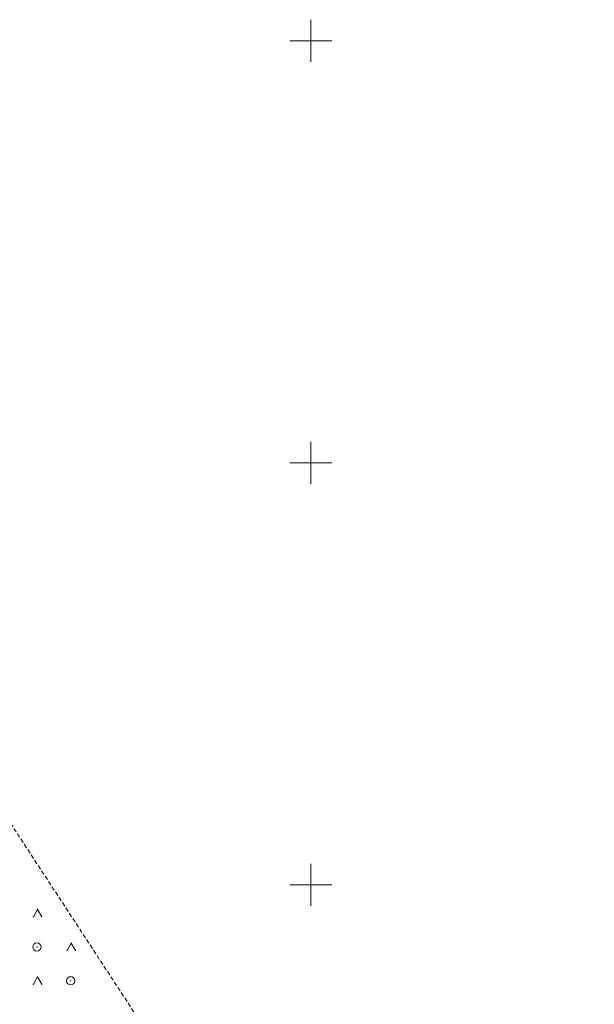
# Model space of a CAD drawing. Extents: x 6456700 to 6518119, y 5963420 to 5980059.
# Tile 121 of 256: x 6512034 to 6512102, y 5964785 to 5964902. Entities that reach past the tile are written whole.
import ezdxf

# ---------------------------------------------------------------- set-up
doc = ezdxf.new("R2010")
doc.units = 0
doc.header["$MEASUREMENT"] = 0
doc.linetypes.add('L_0_5A', pattern=[0.75, 0.5, -0.25])
doc.layers.get('0').update_dxf_attribs({"color": 2, "linetype": 'CONTINUOUS', "lineweight": 5})
doc.layers.add('siatka_krzyrzy', color=7, linetype='CONTINUOUS', lineweight=18)
doc.layers.add('teren_zalesiony', color=7, linetype='CONTINUOUS', lineweight=18)

# ---------------------------------------------------------------- blocks, each defined once
blk = doc.blocks.new('mdcp_nowa')
at = {"layer": 'siatka_krzyrzy', "linetype": 'Continuous', "lineweight": 18, "flags": 128}
for points in [[(6494800, 5981347.5), (6494800, 5981352.5)], [(6494797.5, 5981350), (6494802.5, 5981350)], [(6494800, 5981297.5), (6494800, 5981302.5)], [(6494797.5, 5981300), (6494802.5, 5981300)], [(6494800, 5981247.5), (6494800, 5981252.5)], [(6494797.5, 5981250), (6494802.5, 5981250)]]:
    blk.add_lwpolyline(points, dxfattribs=at)
at = {"layer": 'teren_zalesiony', "color": 7, "linetype": 'L_0_5A', "lineweight": 18, "flags": 128}
blk.add_lwpolyline([(6494872.19, 5981095.54), (6494855.83, 5981097.47), (6494845.33, 5981106.88), (6494836.82, 5981120.26), (6494828.12, 5981129.71), (6494819.54, 5981132.65), (6494802.27, 5981146.79), (6494790.45, 5981160.62), (6494777.93, 5981169.52), (6494764.89, 5981183.26), (6494749.38, 5981196.24), (6494734.96, 5981210.75), (6494728.54, 5981216.75), (6494735.43, 5981221.53), (6494735.01, 5981224.69), (6494722.19, 5981222.39), (6494712.46, 5981224.52), (6494714.22, 5981236.42), (6494712.82, 5981273.82), (6494713.85, 5981296.4), (6494713.31, 5981300.28), (6494735.77, 5981301.14), (6494811.66, 5981185.02), (6494865.53, 5981120.26)], close=True, dxfattribs=at)
at = {"layer": 'teren_zalesiony', "color": 7, "linetype": 'Continuous', "lineweight": 18, "flags": 128}
for points in [[(6494767.13, 5981246.22), (6494767.63, 5981247.09)], [(6494767.63, 5981247.09), (6494768.13, 5981246.22)], [(6494771.13, 5981242.22), (6494771.63, 5981243.09)], [(6494771.63, 5981243.09), (6494772.13, 5981242.22)], [(6494767.13, 5981238.22), (6494767.63, 5981239.09)], [(6494767.63, 5981239.09), (6494768.13, 5981238.22)]]:
    blk.add_lwpolyline(points, dxfattribs=at)
at = {"layer": 'teren_zalesiony', "color": 7, "linetype": 'Continuous', "lineweight": 18}
for centre in [(6494767.55, 5981242.63), (6494771.55, 5981238.63)]:
    blk.add_circle(centre, 0.5, dxfattribs=at)
at = {"layer": 'teren_zalesiony'}
for p in [(6494767.63, 5981247.09), (6494767.63, 5981247.09), (6494767.13, 5981246.22), (6494768.13, 5981246.22), (6494771.63, 5981243.09), (6494771.63, 5981243.09), (6494767.55, 5981242.63), (6494771.13, 5981242.22), (6494772.13, 5981242.22), (6494767.63, 5981239.09), (6494767.63, 5981239.09), (6494771.55, 5981238.63), (6494767.13, 5981238.22), (6494768.13, 5981238.22)]:
    blk.add_point(p, dxfattribs=at)

msp = doc.modelspace()

# ---------------------------------------------------------------- block references
at = {"linetype": 'ByBlock'}
msp.add_blockref('mdcp_nowa', (17268.786, -16450.998), dxfattribs=at)

doc.saveas('drawing.dxf')
